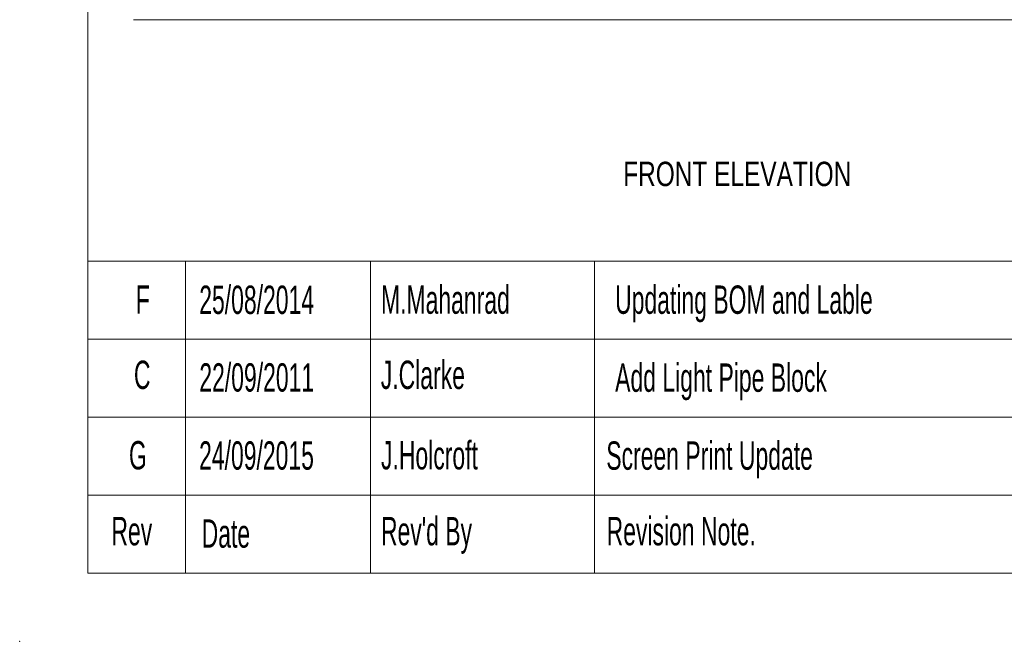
# Model space of a CAD drawing. Header units: millimetres. Extents: x 0 to 420, y 0 to 297.
# Tile 1 of 34: x 0 to 101, y 0 to 64. Entities that reach past the tile are written whole.
import ezdxf

# ---------------------------------------------------------------- set-up
doc = ezdxf.new("R2010")
doc.units = ezdxf.units.MM
doc.header["$PDSIZE"] = -1
doc.styles.add('SLDTEXTSTYLE0', font='TXT', dxfattribs={"width": 0.75})
doc.styles.add('SLDTEXTSTYLE1', font='TXT', dxfattribs={"width": 0.605})

msp = doc.modelspace()

# ---------------------------------------------------------------- linework, layer by layer
at = {"color": 7, "linetype": 'Continuous', "lineweight": 0}
for p, q in [((7, 7), (7, 290)), ((7, 39), (413, 39)), ((17, 39), (17, 7)), ((36, 39), (36, 7)), ((59, 39), (59, 7)), ((7, 31), (154, 31)), ((7, 23), (154, 23)), ((7, 15), (154, 15)), ((7, 7), (413, 7))]:
    msp.add_line(p, q, dxfattribs=at)
at = {"color": 7, "linetype": 'Continuous', "lineweight": 15}
msp.add_line((143.365, 63.794), (11.674, 63.794), dxfattribs=at)
at = {"color": 7, "linetype": 'Continuous', "lineweight": 0}
msp.add_point((0, 0), dxfattribs=at)

# ---------------------------------------------------------------- texts
for s, insert, char_height, attachment_point, style in [('FRONT ELEVATION', (61.937, 49.217), 2.5, 1, 'SLDTEXTSTYLE0'), ('F', (12.635, 36.523), 2.91, 2, 'SLDTEXTSTYLE1'), ('25/08/2014', (18.426, 36.504), 2.9104, 1, 'SLDTEXTSTYLE1'), ('M.Mahanrad', (37.08, 36.523), 2.9104, 1, 'SLDTEXTSTYLE1'), ('Updating BOM and Lable', (61.105, 36.518), 2.91042, 1, 'SLDTEXTSTYLE1'), ('C', (12.574, 28.802), 2.91, 2, 'SLDTEXTSTYLE1'), ('22/09/2011', (18.434, 28.536), 2.9104, 1, 'SLDTEXTSTYLE1'), ('J.Clarke', (37.057, 28.802), 2.9104, 1, 'SLDTEXTSTYLE1'), ('Add Light Pipe Block', (61.11, 28.514), 2.91042, 1, 'SLDTEXTSTYLE1'), ('G', (12.132, 20.551), 2.91, 2, 'SLDTEXTSTYLE1'), ('24/09/2015', (18.411, 20.525), 2.9104, 1, 'SLDTEXTSTYLE1'), ('J.Holcroft', (37.081, 20.551), 2.9104, 1, 'SLDTEXTSTYLE1'), ('Screen Print Update', (60.2, 20.514), 2.91042, 1, 'SLDTEXTSTYLE1'), ('Rev', (9.414, 12.761), 2.9104, 1, 'SLDTEXTSTYLE1'), ('Date', (18.674, 12.52), 2.9104, 1, 'SLDTEXTSTYLE1'), ("Rev'd By", (37.077, 12.761), 2.9104, 1, 'SLDTEXTSTYLE1'), ('Revision Note.', (60.234, 12.761), 2.91042, 1, 'SLDTEXTSTYLE1')]:
    msp.add_mtext(s, dxfattribs=dict(at, insert=insert, char_height=char_height, attachment_point=attachment_point, style=style))

doc.saveas('drawing.dxf')
